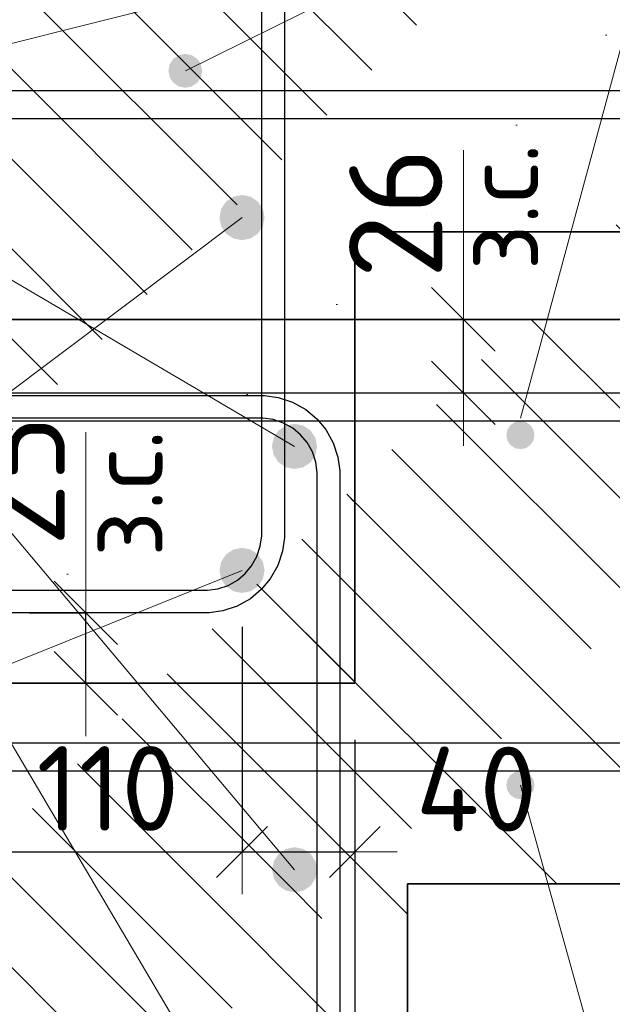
# Model space of a CAD drawing. Header units: metres. Extents: x -38 to 93, y -15 to 21.
# Tile 88 of 195: x 72.281 to 72.491, y 2.071 to 2.42. Entities that reach past the tile are written whole.
import ezdxf

# ---------------------------------------------------------------- set-up
doc = ezdxf.new("R2010")
doc.units = ezdxf.units.M
doc.header["$PDMODE"] = 65
for name, color, linetype, lineweight in [('XR$3$Арм. стержнями верхней зоны', 180, 'Continuous', 35), ('XR$3$Арм. стержнями нижней зоны', 180, 'Continuous', 35), ('XR$3$Арм.стержн. Арматура края', 96, 'Continuous', 35), ('XR$3$Арм.стержн. Хомут', 240, 'Continuous', 35), ('XR$3$Арм.стержн.горизонт. 1', 180, 'Continuous', 35), ('XR$3$ВК__отв в полу 1-2 эт', 220, 'Continuous', 25), ('XR$3$Размерная линия_ общее', 7, 'Continuous', 13), ('XR$5$Арм. стержнями нижней зоны', 180, 'Continuous', 35), ('XR$5$Арм.стержн. Арматура края', 96, 'Continuous', 35), ('XR$5$Арм.стержн. Доп. арматура', 180, 'Continuous', 35), ('XR$5$Арм.стержн.горизонт. 1', 180, 'Continuous', 35), ('XR$5$Размерная линия (1)', 7, 'Continuous', 13), ('XR$5$Размерная линия_ общее', 7, 'Continuous', 13)]:
    doc.layers.add(name, color=color, linetype=linetype, lineweight=lineweight)
doc.styles.add('ISOCPEUR', font='txt')
doc.dimstyles.new('DIMSTYLE_10', dxfattribs={"dimtxt": 0.033, "dimasz": 0.0375, "dimexe": 0, "dimexo": 0, "dimgap": 0.0165, "dimtad": 2, "dimdec": 0, "dimlfac": 1000, "dimrnd": 1, "dimzin": 12, "dimdsep": 46, "dimtxsty": 'ISOCPEUR', "dimblk1": 'ALL_ML_STRICH', "dimblk2": 'ALL_ML_STRICH', "dimsah": 1, "dimcen": 0, "dimclrd": 7, "dimclre": 256, "dimclrt": 7, "dimadec": 0, "dimazin": 0, "dimtfac": 1, "dimtdec": 0, "dimtix": 1, "dimtmove": 2, "dimatfit": 3, "dimfxl": 0, "dimtvp": 1.2, "dimtzin": 0, "dimlwd": 0, "dimlwe": -3, "dimarcsym": 0})
doc.dimstyles.new('DIMSTYLE_18', dxfattribs={"dimtxt": 0.03, "dimasz": 0.03, "dimexe": 0, "dimexo": 0, "dimgap": 0.015, "dimtad": 2, "dimdec": 0, "dimlfac": 1000, "dimrnd": 5, "dimzin": 12, "dimdsep": 46, "dimtxsty": 'ISOCPEUR', "dimblk1": 'ALL_ML_STRICH', "dimblk2": 'ALL_ML_STRICH', "dimsah": 1, "dimcen": 0, "dimclrd": 7, "dimclre": 256, "dimclrt": 7, "dimadec": 0, "dimazin": 0, "dimtfac": 1, "dimtdec": 0, "dimtix": 1, "dimtmove": 2, "dimatfit": 3, "dimfxl": 0, "dimtvp": 1.2, "dimtzin": 0, "dimlwd": 0, "dimlwe": -3, "dimarcsym": 0})
doc.dimstyles.new('DIMSTYLE_19', dxfattribs={"dimtxt": 0.03, "dimasz": 0.03, "dimexe": 0, "dimexo": 0, "dimgap": 0.015, "dimtad": 2, "dimdec": 0, "dimlfac": 1000, "dimrnd": 5, "dimzin": 12, "dimdsep": 46, "dimtxsty": 'ISOCPEUR', "dimblk1": 'ALL_ML_STRICH', "dimblk2": 'ALL_ML_STRICH', "dimsah": 1, "dimcen": 0, "dimclrd": 7, "dimclre": 256, "dimclrt": 7, "dimadec": 0, "dimazin": 0, "dimtfac": 1, "dimtdec": 0, "dimtix": 1, "dimtmove": 2, "dimatfit": 3, "dimfxl": 0, "dimtzin": 0, "dimlwd": 0, "dimlwe": -3, "dimarcsym": 0})
pattern_1 = [(135, (0, 0), (-0.031819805, -0.031819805), [0.4, -0.05, 0, -0.05]), (135, (-0.01591, -0.01591), (-0.031819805, -0.031819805), [0.8, -0.1, 0.1, -0.1])]

# ---------------------------------------------------------------- blocks, each defined once
blk = doc.blocks.new('ALL_ML_STRICH')
at = {"color": 0, "linetype": 'ByBlock', "lineweight": -2}
for p, q in [((0, -0.5), (0, 0.5)), ((-0.3, -0.3), (0.3, 0.3)), ((-1, 0), (0.5, 0))]:
    blk.add_line(p, q, dxfattribs=at)
blk = doc.blocks.new('*D314')
at = {"layer": 'DEFPOINTS', "color": 7, "linetype": 'Continuous', "lineweight": 13, "transparency": 33554687}
for p in [(72.3985, 2.31411), (72.3985, 2.28811), (72.43848, 2.28811)]:
    blk.add_point(p, dxfattribs=at)
at = {"layer": 'XR$3$Размерная линия_ общее', "color": 253, "linetype": 'Continuous', "lineweight": -2, "true_color": 0xa0a0a0, "transparency": 33554687}
for p, q in [((72.4185, 2.31411), (72.43848, 2.31411)), ((72.4185, 2.28811), (72.43848, 2.28811))]:
    blk.add_line(p, q, dxfattribs=at)
at = {"layer": 'XR$3$Размерная линия_ общее', "color": 7, "linetype": 'Continuous', "lineweight": -2, "transparency": 33554687}
blk.add_line((72.43848, 2.28811), (72.43848, 2.31411), dxfattribs=at)
at = {"layer": 'XR$3$Размерная линия_ общее', "color": 7, "linetype": 'Continuous', "lineweight": 13, "transparency": 33554687, "xscale": 0.0375, "yscale": 0.0375, "zscale": 0.0375}
for p, rotation in [((72.43848, 2.31411), 90), ((72.43848, 2.28811), 270)]:
    blk.add_blockref('ALL_ML_STRICH', p, dxfattribs=dict(at, rotation=rotation))
at = {"layer": 'XR$3$Размерная линия_ общее', "color": 7, "linetype": 'Continuous', "lineweight": 13, "transparency": 33554687, "insert": (72.43802, 2.33147), "char_height": 0.027, "width": 0.00135, "attachment_point": 1, "rotation": 90, "line_spacing_factor": 0.60241, "style": 'ISOCPEUR'}
blk.add_mtext('з.с.', dxfattribs=at)
at = {"layer": 'XR$3$Размерная линия_ общее', "color": 7, "linetype": 'Continuous', "lineweight": 13, "transparency": 33554687, "insert": (72.41448, 2.35184), "char_height": 0.033, "width": 0.066, "attachment_point": 5, "rotation": 90, "style": 'ISOCPEUR'}
blk.add_mtext('\\A1;{26}', dxfattribs=at)
blk = doc.blocks.new('*D634')
at = {"layer": 'DEFPOINTS', "color": 7, "linetype": 'Continuous', "lineweight": 13, "transparency": 33554687}
for p in [(72.10003, 2.18518), (72.40003, 2.18518), (72.10003, 2.05043)]:
    blk.add_point(p, dxfattribs=at)
at = {"layer": 'XR$5$Размерная линия (1)', "color": 9, "linetype": 'Continuous', "lineweight": -2, "true_color": 0xc7c7c7, "transparency": 33554687}
for p, q in [((72.10003, 2.16518), (72.10003, 2.05043)), ((72.40003, 2.16518), (72.40003, 2.05043))]:
    blk.add_line(p, q, dxfattribs=at)
at = {"layer": 'XR$5$Размерная линия (1)', "color": 7, "linetype": 'Continuous', "lineweight": -2, "transparency": 33554687}
blk.add_line((72.10003, 2.05043), (72.40003, 2.05043), dxfattribs=at)
at = {"layer": 'XR$5$Размерная линия (1)', "color": 7, "linetype": 'Continuous', "lineweight": 13, "transparency": 33554687, "xscale": 0.03, "yscale": 0.03, "zscale": 0.03, "rotation": 180}
blk.add_blockref('ALL_ML_STRICH', (72.10003, 2.05043), dxfattribs=at)
at = {"layer": 'XR$5$Размерная линия (1)', "color": 7, "linetype": 'Continuous', "lineweight": 13, "transparency": 33554687, "xscale": 0.03, "yscale": 0.03, "zscale": 0.03}
blk.add_blockref('ALL_ML_STRICH', (72.40003, 2.05043), dxfattribs=at)
at = {"layer": 'XR$5$Размерная линия (1)', "color": 7, "linetype": 'Continuous', "lineweight": 13, "transparency": 33554687, "insert": (72.25128, 2.07293), "char_height": 0.03, "width": 0.075, "attachment_point": 5, "style": 'ISOCPEUR'}
blk.add_mtext('\\W0.83;\\A1;{300}', dxfattribs=at)
blk = doc.blocks.new('*D637')
at = {"layer": 'DEFPOINTS', "color": 7, "linetype": 'Continuous', "lineweight": 13, "transparency": 33554687}
for p in [(72.24995, 2.22518), (72.36003, 2.22518), (72.24995, 2.12543)]:
    blk.add_point(p, dxfattribs=at)
at = {"layer": 'XR$5$Размерная линия (1)', "color": 9, "linetype": 'Continuous', "lineweight": -2, "true_color": 0xc7c7c7, "transparency": 33554687}
for p, q in [((72.24995, 2.20518), (72.24995, 2.12543)), ((72.36003, 2.20518), (72.36003, 2.12543))]:
    blk.add_line(p, q, dxfattribs=at)
at = {"layer": 'XR$5$Размерная линия (1)', "color": 7, "linetype": 'Continuous', "lineweight": -2, "transparency": 33554687}
blk.add_line((72.24995, 2.12543), (72.36003, 2.12543), dxfattribs=at)
at = {"layer": 'XR$5$Размерная линия (1)', "color": 7, "linetype": 'Continuous', "lineweight": 13, "transparency": 33554687, "xscale": 0.03, "yscale": 0.03, "zscale": 0.03, "rotation": 180}
blk.add_blockref('ALL_ML_STRICH', (72.24995, 2.12543), dxfattribs=at)
at = {"layer": 'XR$5$Размерная линия (1)', "color": 7, "linetype": 'Continuous', "lineweight": 13, "transparency": 33554687, "xscale": 0.03, "yscale": 0.03, "zscale": 0.03}
blk.add_blockref('ALL_ML_STRICH', (72.36003, 2.12543), dxfattribs=at)
at = {"layer": 'XR$5$Размерная линия (1)', "color": 7, "linetype": 'Continuous', "lineweight": 13, "transparency": 33554687, "insert": (72.31249, 2.14793), "char_height": 0.03, "width": 0.09, "attachment_point": 5, "style": 'ISOCPEUR'}
blk.add_mtext('\\A1;{110}', dxfattribs=at)
blk = doc.blocks.new('*D638')
at = {"layer": 'DEFPOINTS', "color": 7, "linetype": 'Continuous', "lineweight": 13, "transparency": 33554687}
for p in [(72.36003, 2.22518), (72.40003, 2.18518), (72.36003, 2.12543)]:
    blk.add_point(p, dxfattribs=at)
at = {"layer": 'XR$5$Размерная линия (1)', "color": 9, "linetype": 'Continuous', "lineweight": -2, "true_color": 0xc7c7c7, "transparency": 33554687}
for p, q in [((72.36003, 2.20518), (72.36003, 2.12543)), ((72.40003, 2.16518), (72.40003, 2.12543))]:
    blk.add_line(p, q, dxfattribs=at)
at = {"layer": 'XR$5$Размерная линия (1)', "color": 7, "linetype": 'Continuous', "lineweight": -2, "transparency": 33554687}
blk.add_line((72.36003, 2.12543), (72.40003, 2.12543), dxfattribs=at)
at = {"layer": 'XR$5$Размерная линия (1)', "color": 7, "linetype": 'Continuous', "lineweight": 13, "transparency": 33554687, "xscale": 0.03, "yscale": 0.03, "zscale": 0.03, "rotation": 180}
blk.add_blockref('ALL_ML_STRICH', (72.36003, 2.12543), dxfattribs=at)
at = {"layer": 'XR$5$Размерная линия (1)', "color": 7, "linetype": 'Continuous', "lineweight": 13, "transparency": 33554687, "xscale": 0.03, "yscale": 0.03, "zscale": 0.03}
blk.add_blockref('ALL_ML_STRICH', (72.40003, 2.12543), dxfattribs=at)
at = {"layer": 'XR$5$Размерная линия (1)', "color": 7, "linetype": 'Continuous', "lineweight": 13, "transparency": 33554687, "insert": (72.44311, 2.14771), "char_height": 0.03, "width": 0.06, "attachment_point": 5, "style": 'ISOCPEUR'}
blk.add_mtext('\\A1;{40}', dxfattribs=at)
blk = doc.blocks.new('*D640')
at = {"layer": 'DEFPOINTS', "color": 7, "linetype": 'Continuous', "lineweight": 13, "transparency": 33554687}
for p in [(72.26473, 2.21018), (72.26973, 2.18518), (72.30472, 2.18518)]:
    blk.add_point(p, dxfattribs=at)
at = {"layer": 'XR$5$Размерная линия_ общее', "color": 253, "linetype": 'Continuous', "lineweight": -2, "true_color": 0xa0a0a0, "transparency": 33554687}
for p, q in [((72.28473, 2.21018), (72.30472, 2.21018)), ((72.28973, 2.18518), (72.30472, 2.18518))]:
    blk.add_line(p, q, dxfattribs=at)
at = {"layer": 'XR$5$Размерная линия_ общее', "color": 7, "linetype": 'Continuous', "lineweight": -2, "transparency": 33554687}
blk.add_line((72.30472, 2.18518), (72.30472, 2.21018), dxfattribs=at)
at = {"layer": 'XR$5$Размерная линия_ общее', "color": 7, "linetype": 'Continuous', "lineweight": 13, "transparency": 33554687, "xscale": 0.0375, "yscale": 0.0375, "zscale": 0.0375}
for p, rotation in [((72.30472, 2.21018), 90), ((72.30472, 2.18518), 270)]:
    blk.add_blockref('ALL_ML_STRICH', p, dxfattribs=dict(at, rotation=rotation))
at = {"layer": 'XR$5$Размерная линия_ общее', "color": 7, "linetype": 'Continuous', "lineweight": 13, "transparency": 33554687, "insert": (72.30493, 2.22996), "char_height": 0.027, "width": 0.00135, "attachment_point": 1, "rotation": 90, "line_spacing_factor": 0.60241, "style": 'ISOCPEUR'}
blk.add_mtext('з.с.', dxfattribs=at)
at = {"layer": 'XR$5$Размерная линия_ общее', "color": 7, "linetype": 'Continuous', "lineweight": 13, "transparency": 33554687, "insert": (72.28072, 2.25691), "char_height": 0.033, "width": 0.066, "attachment_point": 5, "rotation": 90, "style": 'ISOCPEUR'}
blk.add_mtext('\\A1;{25}', dxfattribs=at)

msp = doc.modelspace()

# ---------------------------------------------------------------- hatches: boundary and pattern name
at = {"linetype": 'Continuous', "lineweight": 13, "transparency": 33554687}
h = msp.add_hatch(dxfattribs=at)
h.set_pattern_fill('__________540', scale=0.015, style=0, pattern_type=2)
h.set_pattern_definition(pattern_1)
h.paths.add_polyline_path([(72.40003, 2.54518), (72.18003, 2.54518), (72.18003, 2.42518), (72.10003, 2.38518), (72.10003, 2.18518), (72.40003, 2.18518)], flags=0)
h = msp.add_hatch(dxfattribs=at)
h.set_pattern_fill('__________540', scale=0.015, style=0, pattern_type=2)
h.set_pattern_definition(pattern_1)
h.paths.add_polyline_path([(72.40003, 2.54518), (72.40003, 2.34518), (72.71593, 2.34518), (72.71593, 2.54518)], flags=0)
h = msp.add_hatch(dxfattribs=at)
h.set_pattern_fill('__________540', scale=0.015, style=0, pattern_type=2)
h.set_pattern_definition(pattern_1)
h.paths.add_polyline_path([(72.11868, 2.31411), (72.11868, 2.11411), (72.59928, 2.11411), (72.59928, 2.31411)], flags=0)
h = msp.add_hatch(dxfattribs=at)
h.set_pattern_fill('__________540', scale=0.015, style=0, pattern_type=2)
h.set_pattern_definition(pattern_1)
h.paths.add_polyline_path([(72.41868, 2.11411), (72.11868, 2.11411), (72.11868, 1.95411), (72.41868, 1.95411)], flags=0)
at = {"layer": 'XR$3$Арм. стержнями верхней зоны', "linetype": 'Continuous', "lineweight": 50, "transparency": 33554687}
msp.add_hatch(color=4, dxfattribs=at).paths.add_polyline_path([(72.46368, 2.27311), (72.4633, 2.27502), (72.46222, 2.27665), (72.4606, 2.27773), (72.45868, 2.27811), (72.45677, 2.27773), (72.45515, 2.27665), (72.45406, 2.27502), (72.45368, 2.27311), (72.45406, 2.2712), (72.45515, 2.26958), (72.45677, 2.26849), (72.45868, 2.26811), (72.4606, 2.26849), (72.46222, 2.26958), (72.4633, 2.2712)])
at = {"layer": 'XR$3$Арм. стержнями нижней зоны', "linetype": 'Continuous', "lineweight": 50, "transparency": 33554687}
msp.add_hatch(color=4, dxfattribs=at).paths.add_polyline_path([(72.46368, 2.14911), (72.4633, 2.15102), (72.46222, 2.15265), (72.4606, 2.15373), (72.45868, 2.15411), (72.45677, 2.15373), (72.45515, 2.15265), (72.45406, 2.15102), (72.45368, 2.14911), (72.45406, 2.1472), (72.45515, 2.14558), (72.45677, 2.14449), (72.45868, 2.14411), (72.4606, 2.14449), (72.46222, 2.14558), (72.4633, 2.1472)])
at = {"layer": 'XR$3$Арм.стержн.горизонт. 1', "linetype": 'Continuous', "lineweight": 50, "transparency": 33554687}
for points in [[(72.38665, 2.26911), (72.38604, 2.27217), (72.3843, 2.27477), (72.38171, 2.2765), (72.37865, 2.27711), (72.37558, 2.2765), (72.37299, 2.27477), (72.37125, 2.27217), (72.37065, 2.26911), (72.37125, 2.26605), (72.37299, 2.26345), (72.37558, 2.26172), (72.37865, 2.26111), (72.38171, 2.26172), (72.3843, 2.26345), (72.38604, 2.26605)], [(72.38668, 2.11911), (72.38607, 2.12217), (72.38434, 2.12477), (72.38174, 2.1265), (72.37868, 2.12711), (72.37562, 2.1265), (72.37303, 2.12477), (72.37129, 2.12217), (72.37068, 2.11911), (72.37129, 2.11605), (72.37303, 2.11345), (72.37562, 2.11172), (72.37868, 2.11111), (72.38174, 2.11172), (72.38434, 2.11345), (72.38607, 2.11605)]]:
    msp.add_hatch(color=7, dxfattribs=at).paths.add_polyline_path(points)
at = {"layer": 'XR$5$Арм.стержн. Доп. арматура', "linetype": 'Continuous', "lineweight": 50, "transparency": 33554687}
msp.add_hatch(color=34, dxfattribs=at).paths.add_polyline_path([(72.34595, 2.40218), (72.34549, 2.40448), (72.34419, 2.40643), (72.34224, 2.40773), (72.33995, 2.40818), (72.33765, 2.40773), (72.33571, 2.40643), (72.33441, 2.40448), (72.33395, 2.40218), (72.33441, 2.39989), (72.33571, 2.39794), (72.33765, 2.39664), (72.33995, 2.39618), (72.34224, 2.39664), (72.34419, 2.39794), (72.34549, 2.39989)])
at = {"layer": 'XR$5$Арм.стержн.горизонт. 1', "linetype": 'Continuous', "lineweight": 50, "transparency": 33554687}
for points in [[(72.36803, 2.35018), (72.36742, 2.35325), (72.36568, 2.35584), (72.36309, 2.35758), (72.36003, 2.35818), (72.35696, 2.35758), (72.35437, 2.35584), (72.35263, 2.35325), (72.35203, 2.35018), (72.35263, 2.34712), (72.35437, 2.34453), (72.35696, 2.34279), (72.36003, 2.34218), (72.36309, 2.34279), (72.36568, 2.34453), (72.36742, 2.34712)], [(72.36803, 2.22518), (72.36742, 2.22825), (72.36568, 2.23084), (72.36309, 2.23258), (72.36003, 2.23318), (72.35696, 2.23258), (72.35437, 2.23084), (72.35263, 2.22825), (72.35203, 2.22518), (72.35263, 2.22212), (72.35437, 2.21953), (72.35696, 2.21779), (72.36003, 2.21718), (72.36309, 2.21779), (72.36568, 2.21953), (72.36742, 2.22212)]]:
    msp.add_hatch(color=7, dxfattribs=at).paths.add_polyline_path(points)

# ---------------------------------------------------------------- linework, layer by layer
at = {"color": 7, "linetype": 'Continuous', "lineweight": 13, "transparency": 33554687}
for p, q in [((72.43848, 2.31411), (72.43848, 2.37411)), ((72.30472, 2.21018), (72.30472, 2.27418))]:
    msp.add_line(p, q, dxfattribs=at)
at = {"color": 7, "linetype": 'Continuous', "lineweight": 35, "transparency": 33554687}
for p, q in [((72.40003, 2.34518), (72.71593, 2.34518)), ((72.40003, 2.18518), (72.40003, 2.34518)), ((72.59928, 2.31411), (72.11868, 2.31411)), ((72.10003, 2.18518), (72.40003, 2.18518)), ((72.41868, 1.95411), (72.41868, 2.11411)), ((72.41868, 2.11411), (72.59928, 2.11411))]:
    msp.add_line(p, q, dxfattribs=at)
at = {"layer": 'XR$3$Арм. стержнями верхней зоны', "color": 4, "linetype": 'Continuous', "lineweight": 25, "transparency": 33554687}
msp.add_lwpolyline([(72.13865, 2.28811), (72.60428, 2.28811), (72.60428, 2.27811), (72.13865, 2.27811), (72.13865, 2.28811)], dxfattribs=at)
at = {"layer": 'XR$3$Арм. стержнями нижней зоны', "color": 4, "linetype": 'Continuous', "lineweight": 25, "transparency": 33554687}
msp.add_lwpolyline([(72.13866, 2.16411), (72.60428, 2.16411), (72.60428, 2.15411), (72.13866, 2.15411), (72.13866, 2.16411)], dxfattribs=at)
at = {"layer": 'XR$3$Арм.стержн. Арматура края', "color": 4, "linetype": 'Continuous', "lineweight": 25, "transparency": 33554687}
for points in [[(72.60428, 2.15411), (72.16721, 2.15411), (72.16199, 2.15484), (72.15656, 2.15663), (72.15155, 2.15944), (72.14742, 2.16288), (72.14397, 2.16701), (72.14116, 2.17202), (72.13937, 2.17746), (72.13865, 2.18268), (72.13865, 2.25955), (72.13937, 2.26476), (72.14116, 2.2702), (72.14397, 2.27521), (72.14742, 2.27934), (72.15155, 2.28279), (72.15656, 2.28559), (72.16199, 2.28739), (72.16721, 2.28811), (72.60428, 2.28811)], [(72.60428, 2.15411), (72.16721, 2.15411), (72.16199, 2.15484), (72.15656, 2.15663), (72.15155, 2.15944), (72.14742, 2.16288), (72.14397, 2.16701), (72.14116, 2.17202), (72.13937, 2.17746), (72.13865, 2.18268), (72.13865, 2.25955), (72.13937, 2.26476), (72.14116, 2.2702), (72.14397, 2.27521), (72.14742, 2.27934), (72.15155, 2.28279), (72.15656, 2.28559), (72.16199, 2.28739), (72.16721, 2.28811), (72.60428, 2.28811)], [(72.60428, 2.27811), (72.1679, 2.27811), (72.16427, 2.27761), (72.1606, 2.2764), (72.15724, 2.27452), (72.15452, 2.27224), (72.15224, 2.26951), (72.15036, 2.26616), (72.14915, 2.26249), (72.14865, 2.25885), (72.14865, 2.18337), (72.14915, 2.17973), (72.15036, 2.17607), (72.15224, 2.17271), (72.15452, 2.16998), (72.15724, 2.16771), (72.1606, 2.16583), (72.16427, 2.16462), (72.1679, 2.16411), (72.60428, 2.16411)], [(72.60428, 2.27811), (72.1679, 2.27811), (72.16427, 2.27761), (72.1606, 2.2764), (72.15724, 2.27452), (72.15452, 2.27224), (72.15224, 2.26951), (72.15036, 2.26616), (72.14915, 2.26249), (72.14865, 2.25885), (72.14865, 2.18337), (72.14915, 2.17973), (72.15036, 2.17607), (72.15224, 2.17271), (72.15452, 2.16998), (72.15724, 2.16771), (72.1606, 2.16583), (72.16427, 2.16462), (72.1679, 2.16411), (72.60428, 2.16411)]]:
    msp.add_lwpolyline(points, dxfattribs=at)
at = {"layer": 'XR$3$Арм.стержн. Хомут', "color": 40, "linetype": 'Continuous', "lineweight": 25, "transparency": 33554687}
for points in [[(72.14264, 2.00479), (72.14264, 2.26043), (72.14332, 2.26531), (72.145, 2.27039), (72.14762, 2.27507), (72.15083, 2.27892), (72.15469, 2.28214), (72.15936, 2.28476), (72.16444, 2.28643), (72.16932, 2.28711), (72.36801, 2.28711), (72.37289, 2.28643), (72.37797, 2.28476), (72.38264, 2.28214), (72.38649, 2.27892), (72.38971, 2.27507), (72.39233, 2.27039), (72.394, 2.26531), (72.39468, 2.26043), (72.39468, 2.00479)], [(72.14264, 2.00479), (72.14264, 2.26043), (72.14332, 2.26531), (72.145, 2.27039), (72.14762, 2.27507), (72.15083, 2.27892), (72.15469, 2.28214), (72.15936, 2.28476), (72.16444, 2.28643), (72.16932, 2.28711), (72.36801, 2.28711), (72.37289, 2.28643), (72.37797, 2.28476), (72.38264, 2.28214), (72.38649, 2.27892), (72.38971, 2.27507), (72.39233, 2.27039), (72.394, 2.26531), (72.39468, 2.26043), (72.39468, 2.00479)], [(72.38668, 2.00534), (72.38668, 2.25988), (72.38618, 2.2635), (72.38497, 2.26716), (72.38309, 2.27051), (72.38081, 2.27324), (72.37808, 2.27552), (72.37473, 2.2774), (72.37107, 2.27861), (72.36745, 2.27911), (72.16988, 2.27911), (72.16626, 2.27861), (72.1626, 2.2774), (72.15924, 2.27552), (72.15651, 2.27324), (72.15423, 2.27051), (72.15236, 2.26716), (72.15115, 2.2635), (72.15064, 2.25988), (72.15064, 2.00534)], [(72.38668, 2.00534), (72.38668, 2.25988), (72.38618, 2.2635), (72.38497, 2.26716), (72.38309, 2.27051), (72.38081, 2.27324), (72.37808, 2.27552), (72.37473, 2.2774), (72.37107, 2.27861), (72.36745, 2.27911), (72.16988, 2.27911), (72.16626, 2.27861), (72.1626, 2.2774), (72.15924, 2.27552), (72.15651, 2.27324), (72.15423, 2.27051), (72.15236, 2.26716), (72.15115, 2.2635), (72.15064, 2.25988), (72.15064, 2.00534)]]:
    msp.add_lwpolyline(points, dxfattribs=at)
at = {"layer": 'XR$3$Арм.стержн.горизонт. 1', "color": 7, "linetype": 'Continuous', "lineweight": 13, "transparency": 33554687}
for q in [(72.37865, 2.26911), (72.37868, 1.99411), (72.37868, 2.11911)]:
    msp.add_line((72.12942, 2.4154), q, dxfattribs=at)
at = {"layer": 'XR$3$ВК__отв в полу 1-2 эт', "color": 7, "linetype": 'Continuous', "lineweight": 13, "transparency": 33554687}
for p, q in [((72.45868, 2.27911), (72.51294, 2.47971)), ((72.45868, 2.14911), (72.51806, 1.936))]:
    msp.add_line(p, q, dxfattribs=at)
at = {"layer": 'XR$5$Арм. стержнями нижней зоны', "color": 4, "linetype": 'Continuous', "lineweight": 25, "transparency": 33554687}
msp.add_lwpolyline([(72.20003, 2.39518), (72.72093, 2.39518), (72.72093, 2.38518), (72.20003, 2.38518), (72.20003, 2.39518)], dxfattribs=at)
at = {"layer": 'XR$5$Арм.стержн. Арматура края', "color": 4, "linetype": 'Continuous', "lineweight": 25, "transparency": 33554687}
for points in [[(72.70995, 2.38518), (72.23851, 2.38518), (72.2333, 2.38591), (72.22786, 2.3877), (72.22285, 2.39051), (72.21872, 2.39396), (72.21527, 2.39808), (72.21247, 2.40309), (72.21067, 2.40853), (72.20995, 2.41375), (72.20995, 2.49062)], [(72.21995, 2.48993), (72.21995, 2.41444), (72.22045, 2.41081), (72.22166, 2.40714), (72.22354, 2.40378), (72.22582, 2.40106), (72.22855, 2.39878), (72.2319, 2.3969), (72.23557, 2.39569), (72.2392, 2.39518), (72.70995, 2.39518), (72.70995, 2.38518)]]:
    msp.add_lwpolyline(points, dxfattribs=at)
at = {"layer": 'XR$5$Арм.стержн. Арматура края', "color": 40, "linetype": 'Continuous', "lineweight": 25, "transparency": 33554687}
for points in [[(72.37503, 2.44518), (72.37503, 2.23686), (72.37435, 2.23198), (72.37267, 2.2269), (72.37005, 2.22222), (72.36684, 2.21837), (72.36299, 2.21516), (72.35831, 2.21254), (72.35323, 2.21086), (72.34835, 2.21018), (72.1517, 2.21018)], [(72.15226, 2.21818), (72.34779, 2.21818), (72.35141, 2.21869), (72.35507, 2.21989), (72.35843, 2.22177), (72.36116, 2.22405), (72.36344, 2.22678), (72.36532, 2.23014), (72.36652, 2.2338), (72.36703, 2.23742), (72.36703, 2.44518)]]:
    msp.add_lwpolyline(points, dxfattribs=at)
at = {"layer": 'XR$5$Арм.стержн. Доп. арматура', "color": 7, "linetype": 'Continuous', "lineweight": 13, "transparency": 33554687}
for q in [(72.23995, 2.40218), (72.33995, 2.40218)]:
    msp.add_line((72.44344, 2.45342), q, dxfattribs=at)
at = {"layer": 'XR$5$Арм.стержн.горизонт. 1', "color": 7, "linetype": 'Continuous', "lineweight": 13, "transparency": 33554687}
for q in [(72.36003, 2.35018), (72.36003, 2.22518)]:
    msp.add_line((72.00038, 2.08015), q, dxfattribs=at)

# ---------------------------------------------------------------- dimensions: what is measured, and where the dimension line sits
at = {"layer": 'XR$3$Размерная линия_ общее', "color": 7, "linetype": 'Continuous', "lineweight": 13, "transparency": 33554687}
dim = msp.add_linear_dim(base=(72.43848, 2.31411), p1=(72.4185, 2.28811), p2=(72.4185, 2.31411), angle=90, text='<>\\Xз.с.', dimstyle='DIMSTYLE_10', override={"dimpost": '<>', "dimclrd": 7, "dimclre": 253, "dimclrt": 7, "dimlwd": 0, "dimlwe": 65533}, dxfattribs=at)
dim.commit()
dim.dimension.update_dxf_attribs({"geometry": '*D314', "text_midpoint": (72.41448, 2.35184), "dimtype": 160})
at = {"layer": 'XR$5$Размерная линия (1)', "color": 7, "linetype": 'Continuous', "lineweight": 13, "transparency": 33554687}
for base, p1, p2, dimstyle, picture, middle in [((72.36003, 2.12543), (72.24995, 2.20518), (72.36003, 2.20518), 'DIMSTYLE_19', '*D637', (72.31249, 2.14793)), ((72.40003, 2.12543), (72.36003, 2.20518), (72.40003, 2.16518), 'DIMSTYLE_18', '*D638', (72.44311, 2.14771)), ((72.40003, 2.05043), (72.10003, 2.16518), (72.40003, 2.16518), 'DIMSTYLE_19', '*D634', (72.25128, 2.07293))]:
    dim = msp.add_linear_dim(base=base, p1=p1, p2=p2, dimstyle=dimstyle, override={"dimpost": '<>', "dimclrd": 7, "dimclre": 9, "dimclrt": 7, "dimlwd": 0, "dimlwe": 65533}, dxfattribs=at)
    dim.commit()
    dim.dimension.update_dxf_attribs({"geometry": picture, "text_midpoint": middle, "dimtype": 160})
at = {"layer": 'XR$5$Размерная линия_ общее', "color": 7, "linetype": 'Continuous', "lineweight": 13, "transparency": 33554687}
dim = msp.add_linear_dim(base=(72.30472, 2.21018), p1=(72.28973, 2.18518), p2=(72.28473, 2.21018), angle=90, text='<>\\Xз.с.', dimstyle='DIMSTYLE_10', override={"dimpost": '<>', "dimclrd": 7, "dimclre": 253, "dimclrt": 7, "dimlwd": 0, "dimlwe": 65533}, dxfattribs=at)
dim.commit()
dim.dimension.update_dxf_attribs({"geometry": '*D640', "text_midpoint": (72.28072, 2.25691), "dimtype": 160})

doc.saveas('drawing.dxf')
